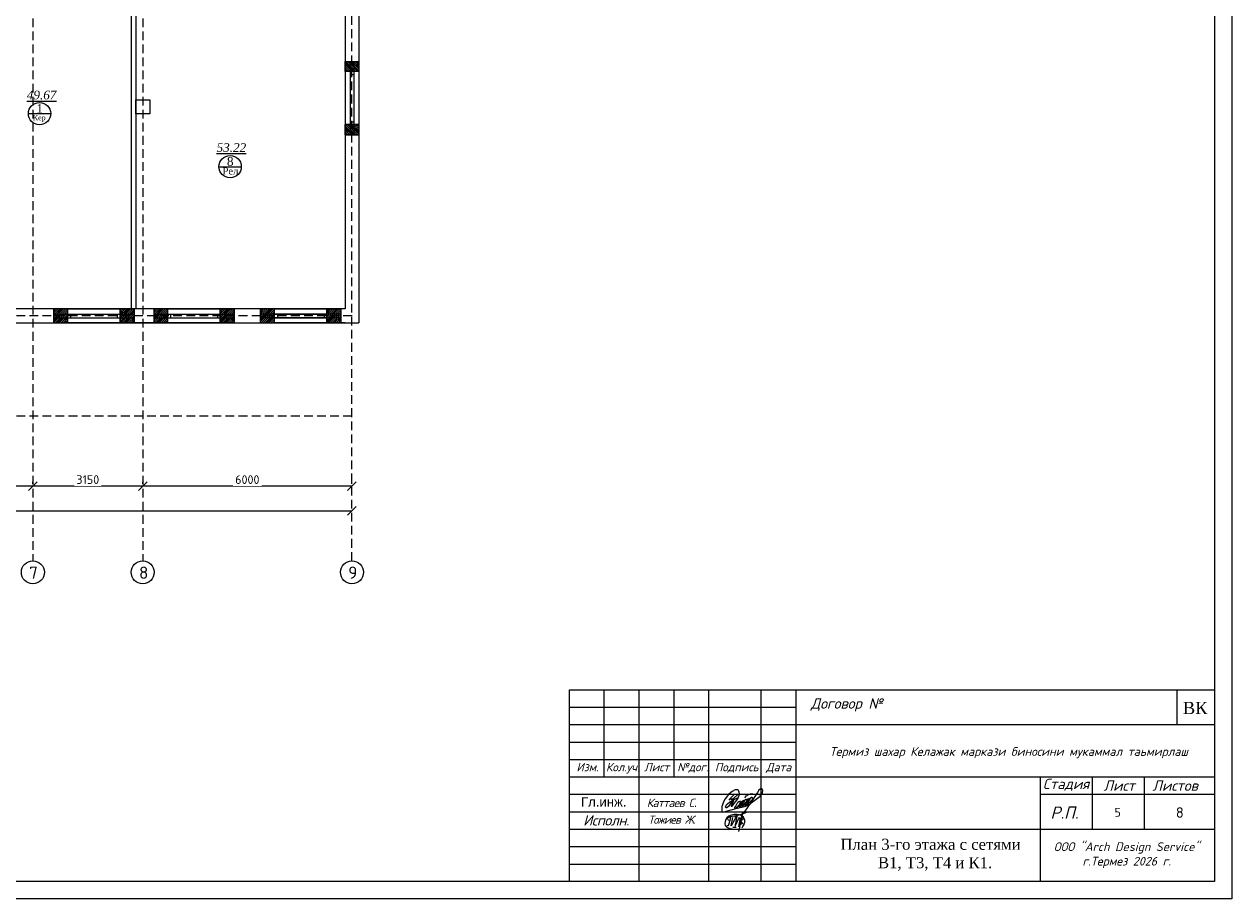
# Model space of a CAD drawing. Header units: inches. Extents: x 8001 to 766003, y -84601 to 563258.
# Tile 151 of 169: x 523955 to 558584, y 224388 to 249488. Entities that reach past the tile are written whole.
import ezdxf

# ---------------------------------------------------------------- set-up
doc = ezdxf.new("R2010")
doc.units = ezdxf.units.IN
doc.header["$MEASUREMENT"] = 0
doc.linetypes.add('( Hidden )', pattern=[0.375, 0.25, -0.125])
for name, color, linetype, lineweight in [('.', 7, 'Continuous', 15), ('_0', 7, 'Continuous', 15), ('СТЕНЫ', 7, 'Continuous', 40), ('ФВС-3', 7, 'Continuous', 25)]:
    doc.layers.add(name, color=color, linetype=linetype, lineweight=lineweight)
doc.layers.add('liniya', color=7, linetype='Continuous')
doc.layers.add('PDF_Text', color=7, linetype='Continuous', true_color=0x002eb8)
doc.styles.add('MyStyle', font='isocpeur.ttf', dxfattribs={"height": 400})
doc.styles.add('OOO-Kazar', font='txt')
doc.styles.add('PDF ISOCPEUR', font='isocpeur.ttf')
doc.styles.get("Standard").update_dxf_attribs({"font": 'arial.ttf'})
doc.styles.add('Text style', font='isocpeur.ttf', dxfattribs={"height": 250})
doc.styles.add('TIEMS', font='times.ttf')
doc.styles.add('TIMES NEW', font='times.ttf')
doc.dimstyles.new('Dim Style', dxfattribs={"dimtxt": 250, "dimasz": 250, "dimexe": 125, "dimexo": 62.5, "dimgap": 62.5, "dimtad": 1, "dimdec": 0, "dimtxsty": 'Text style', "dimblk": 'OBLIQUE', "dimcen": 250, "dimclrd": 256, "dimclre": 256, "dimclrt": 256, "dimadec": 0, "dimazin": 0, "dimtfac": 1, "dimtdec": 0, "dimtmove": 0, "dimatfit": 3, "dimldrblk": 'OBLIQUE', "dimfxl": 1, "dimlwd": -1, "dimlwe": -1, "dimarcsym": 0})
pattern_1 = [(45, (1276666.25, 1731302.557), (-27.5771645, 27.5771645), []), (45, (1276668.25, 1731302.557), (-27.5771645, 27.5771645), [])]
pattern_2 = [(135, (0, 0), (-27.57716447, -27.57716447), []), (135, (-3e-16, 2), (-27.57716447, -27.57716447), [])]

# ---------------------------------------------------------------- blocks, each defined once
blk = doc.blocks.new('_Oblique')
at = {"color": 0, "linetype": 'ByBlock', "lineweight": -2}
blk.add_line((-0.5, -0.5), (0.5, 0.5), dxfattribs=at)
blk = doc.blocks.new('*D152')
at = {"transparency": 16777216}
for p, q in [((225320, 52569), (225320, 52631)), ((231320, 52506), (225320, 52506)), ((231320, 52569), (231320, 52631))]:
    blk.add_line(p, q, dxfattribs=at)
at = {"layer": 'Defpoints', "color": 0, "transparency": 16777216}
for p in [(225320, 52506), (225320, 52506), (231320, 52506)]:
    blk.add_point(p, dxfattribs=at)
at = {"transparency": 16777216, "xscale": 250, "yscale": 250, "zscale": 250, "rotation": 180}
blk.add_blockref('_Oblique', (225320, 52506), dxfattribs=at)
at = {"transparency": 16777216, "xscale": 250, "yscale": 250, "zscale": 250}
blk.add_blockref('_Oblique', (231320, 52506), dxfattribs=at)
at = {"transparency": 16777216, "insert": (228320, 52694), "char_height": 250, "attachment_point": 5, "style": 'Text style', "bg_fill": 3, "box_fill_scale": 1.25, "bg_fill_color": 256, "bg_fill_true_color": 13158600, "bg_fill_transparency": 0}
blk.add_mtext('6000', dxfattribs=at)
blk = doc.blocks.new('*D153')
at = {"transparency": 16777216}
for p, q in [((222170, 52569), (222170, 52631)), ((225320, 52506), (222170, 52506)), ((225320, 52569), (225320, 52631))]:
    blk.add_line(p, q, dxfattribs=at)
at = {"layer": 'Defpoints', "color": 0, "transparency": 16777216}
for p in [(222170, 52506), (222170, 52506), (225320, 52506)]:
    blk.add_point(p, dxfattribs=at)
at = {"transparency": 16777216, "xscale": 250, "yscale": 250, "zscale": 250, "rotation": 180}
blk.add_blockref('_Oblique', (222170, 52506), dxfattribs=at)
at = {"transparency": 16777216, "xscale": 250, "yscale": 250, "zscale": 250}
blk.add_blockref('_Oblique', (225320, 52506), dxfattribs=at)
at = {"transparency": 16777216, "insert": (223745, 52694), "char_height": 250, "attachment_point": 5, "style": 'Text style', "bg_fill": 3, "box_fill_scale": 1.25, "bg_fill_color": 256, "bg_fill_true_color": 13158600, "bg_fill_transparency": 0}
blk.add_mtext('3150', dxfattribs=at)
blk = doc.blocks.new('*D154')
at = {"transparency": 16777216}
for p, q in [((219320, 52569), (219320, 52631)), ((222170, 52506), (219320, 52506)), ((222170, 52569), (222170, 52631))]:
    blk.add_line(p, q, dxfattribs=at)
at = {"layer": 'Defpoints', "color": 0, "transparency": 16777216}
for p in [(219320, 52506), (219320, 52506), (222170, 52506)]:
    blk.add_point(p, dxfattribs=at)
at = {"transparency": 16777216, "xscale": 250, "yscale": 250, "zscale": 250, "rotation": 180}
blk.add_blockref('_Oblique', (219320, 52506), dxfattribs=at)
at = {"transparency": 16777216, "xscale": 250, "yscale": 250, "zscale": 250}
blk.add_blockref('_Oblique', (222170, 52506), dxfattribs=at)
at = {"transparency": 16777216, "insert": (220745, 52694), "char_height": 250, "attachment_point": 5, "style": 'Text style', "bg_fill": 3, "box_fill_scale": 1.25, "bg_fill_color": 256, "bg_fill_true_color": 13158600, "bg_fill_transparency": 0}
blk.add_mtext('2850', dxfattribs=at)
blk = doc.blocks.new('*D158')
at = {"transparency": 16777216}
for p, q in [((176770, 51877), (176770, 51676)), ((176770, 51801), (231320, 51801)), ((231320, 51863), (231320, 51926))]:
    blk.add_line(p, q, dxfattribs=at)
at = {"layer": 'Defpoints', "color": 0, "transparency": 16777216}
for p in [(176770, 51940), (231320, 51801), (231320, 51801)]:
    blk.add_point(p, dxfattribs=at)
at = {"transparency": 16777216, "xscale": 250, "yscale": 250, "zscale": 250, "rotation": 180}
blk.add_blockref('_Oblique', (176770, 51801), dxfattribs=at)
at = {"transparency": 16777216, "xscale": 250, "yscale": 250, "zscale": 250}
blk.add_blockref('_Oblique', (231320, 51801), dxfattribs=at)
at = {"transparency": 16777216, "insert": (204045, 51988), "char_height": 250, "attachment_point": 5, "style": 'Text style', "bg_fill": 3, "box_fill_scale": 1.25, "bg_fill_color": 256, "bg_fill_true_color": 13158600, "bg_fill_transparency": 0}
blk.add_mtext('74330', dxfattribs=at)
blk = doc.blocks.new('gggggggggggggggffffffffffgc')
at = {"layer": '.'}
h = blk.add_hatch(dxfattribs=at)
h.set_pattern_fill('JIS_LC_8', color=32, scale=5)
h.set_pattern_definition(pattern_1)
h.paths.add_polyline_path([(1969330, 2113298), (1968930, 2113298), (1968930, 2112898), (1969330, 2112898)])
h = blk.add_hatch(dxfattribs=at)
h.set_pattern_fill('JIS_LC_8', color=32, scale=5)
h.set_pattern_definition(pattern_1)
h.paths.add_polyline_path([(1970830, 2113298), (1971230, 2113298), (1971230, 2112898), (1970830, 2112898)])
for p, q in [((1968930, 2113298), (1968930, 2112898)), ((1968930, 2113298), (1968930, 2112898)), ((1971230, 2113298), (1971230, 2112898))]:
    blk.add_line(p, q)
at = {"color": 5}
for p, q in [((1969330, 2113148), (1970830, 2113148)), ((1969330, 2113048), (1970830, 2113048))]:
    blk.add_line(p, q, dxfattribs=at)
for points in [[(1969330, 2113298), (1968930, 2113298), (1968930, 2112898), (1969330, 2112898)], [(1970830, 2113298), (1971230, 2113298), (1971230, 2112898), (1970830, 2112898)]]:
    blk.add_lwpolyline(points, close=True)
at = {"color": 0}
blk.add_lwpolyline([(1969330, 2113298), (1970830, 2113298), (1970830, 2112898), (1969330, 2112898)], close=True, dxfattribs=at)
at = {"color": 5}
for points in [[(1969410, 2113148), (1969410, 2113048)], [(1970750, 2113148), (1970750, 2113048)]]:
    blk.add_lwpolyline(points, dxfattribs=at)
blk = doc.blocks.new('ffffffffffffffffffffffffddddfxx')
for p, q in [((3119174, 520615), (3119574, 520615)), ((3119174, 520615), (3119574, 520615)), ((3119174, 520615), (3119574, 520615)), ((3119174, 520615), (3119574, 520615)), ((3119174, 518515), (3119574, 518515))]:
    blk.add_line(p, q)
at = {"color": 5}
for p, q in [((3119324, 520615), (3119324, 518515)), ((3119424, 520615), (3119424, 518515))]:
    blk.add_line(p, q, dxfattribs=at)
blk = doc.blocks.new('GGGGGGGGGGGFG')
at = {"layer": '.'}
h = blk.add_hatch(dxfattribs=at)
h.set_pattern_fill('JIS_LC_8', color=32, scale=5, angle=90)
h.set_pattern_definition(pattern_2)
h.paths.add_polyline_path([(2187067, 2027147), (2187467, 2027147), (2187467, 2026857), (2187067, 2026857)])
h = blk.add_hatch(dxfattribs=at)
h.set_pattern_fill('JIS_LC_8', color=32, scale=5, angle=90)
h.set_pattern_definition(pattern_2)
h.paths.add_polyline_path([(2187067, 2025337), (2187467, 2025337), (2187467, 2025047), (2187067, 2025047)])
at = {"color": 0}
for points in [[(2187067, 2027147), (2187467, 2027147), (2187467, 2026857), (2187067, 2026857)], [(2187067, 2025337), (2187467, 2025337), (2187467, 2025047), (2187067, 2025047)]]:
    blk.add_lwpolyline(points, close=True, dxfattribs=at)
for points in [[(2187467, 2026857), (2187067, 2026857)], [(2187467, 2025337), (2187067, 2025337)]]:
    blk.add_lwpolyline(points, dxfattribs=at)
at = {"color": 5}
for points in [[(2187217, 2026777), (2187317, 2026777)], [(2187217, 2025417), (2187317, 2025417)]]:
    blk.add_lwpolyline(points, dxfattribs=at)
blk.add_blockref('ffffffffffffffffffffffffddddfxx', (-932107, 1506532))
blk = doc.blocks.new('gfnfd')
at = {"layer": '_0', "color": 5, "ltscale": 100}
for points in [[(6520818, 2413294), (6520848, 2413294)], [(6520801, 2413192), (6520834, 2413192)]]:
    blk.add_lwpolyline(points, dxfattribs=at)
blk.add_arc((6518800, 2413812), 2051, 342.7953, 345.3289, dxfattribs=at)
for points in [[(6520765, 2413255), (6520754, 2413268), (6520847, 2413305), (6520939, 2413339)], [(6520800, 2413285), (6520787, 2413205), (6520836, 2413285), (6520823, 2413202), (6520866, 2413283), (6520858, 2413196), (6520895, 2413322), (6520855, 2413150)], [(6520891, 2413186), (6520915, 2413229), (6520915, 2413269), (6520746, 2413281), (6520730, 2413208), (6520827, 2413173)], [(6520888, 2413288), (6520900, 2413266), (6520879, 2413250), (6520895, 2413224), (6520870, 2413213), (6520870, 2413207)], [(6520760, 2413206), (6520746, 2413203)]]:
    blk.add_spline(points, degree=3, dxfattribs=at)
blk = doc.blocks.new('rrwerewrewrewrew')
at = {"color": 5}
for points in [[(387872, 564817), (385461, 560165, 0.55556748), (386382, 560107), (391670, 566719), (392907, 570003, 0.16524673), (392907, 572723, 0.43735193), (390680, 575054, 0.1925367), (387853, 574100), (386571, 573489), (385290, 572586), (383117, 570710), (380078, 566719), (378699, 564105), (377285, 560326), (377078, 559578, 0.07852278), (377003, 555809, 0.23019417), (377694, 554621, 0.0887128), (377781, 554616, 0.0887128), (379419, 554812, 0.0887128), (381084, 555304), (390088, 557920), (399004, 560086), (402154, 561376)], [(387980, 570424), (385421, 567493, 0.22899883), (385508, 566433, 0.41488709), (386276, 566280), (387929, 567230), (391574, 570827), (387929, 567230), (383602, 559965), (381685, 558391), (380818, 558391), (380448, 559062), (380582, 559876), (380932, 560780), (382245, 562139), (384351, 563843), (392166, 568035)], [(390507, 558635), (395529, 562210), (397057, 563852), (397766, 564614), (397257, 565308), (395804, 564684), (393930, 562390), (393187, 560845, 0.24255711), (393041, 559580, 0.40328304), (393704, 559264), (399431, 563972), (400603, 565962), (400228, 566548), (398635, 565939), (397633, 564795), (395782, 562481), (395782, 560295), (396385, 560295), (399478, 562450), (401915, 565049, 0.04813408), (402290, 566969, 0.1195267), (400636, 565910), (398470, 562543), (398470, 560904), (398892, 560600), (405033, 566245, 0.12154345), (405033, 567557, 0.35845704), (404400, 567908, 0.15003716), (402713, 566737), (401915, 565049), (401358, 564455, 0.10332709), (401119, 561843, 0.57533837), (401471, 561164, 0.15295213), (402959, 561934), (404869, 563552), (412161, 569153), (414224, 572291), (414531, 574421), (414044, 575728), (413253, 576151), (412242, 575691), (411129, 574552), (409777, 572512), (406098, 567138), (396979, 553520)], [(398349, 567683, -0.17239952), (399516, 569357, -0.09374717), (402528, 571150, -0.27811873), (405794, 570727)], [(393348, 564247, 0.15829732), (390735, 562114), (389962, 560238), (388831, 559169, 0.49817329), (388831, 558274, 0.20946853), (389828, 557885), (393236, 561652), (394204, 563658, 0.46432334), (393929, 564350), (393348, 564299), (393348, 564247)]]:
    blk.add_lwpolyline(points, format="xyb", dxfattribs=at)
blk.add_lwpolyline([(385421, 567493), (383513, 565557)], dxfattribs=at)
blk = doc.blocks.new('hkgk')
at = {"color": 1, "linetype": '( Hidden )', "ltscale": 1000}
for p, q in [((225319.7, 101929.3), (225319.7, 50364.7)), ((231319.7, 50364.7), (231319.7, 101929.3)), ((231321.2, 57389.3), (170227.6, 57389.3)), ((231321.2, 54509.3), (170227.6, 54509.3))]:
    blk.add_line(p, q, dxfattribs=at)
for p, q in [((231521.2, 94089.3), (231521.2, 57189.3)), ((225001.2, 57589.3), (225001.2, 68659.3)), ((225121.2, 66459.3), (225121.2, 57589.3)), ((231121.2, 66459.3), (231121.2, 57589.3)), ((231121.2, 64689.3), (231521.2, 64689.3)), ((231121.2, 62589.3), (231521.2, 62589.3)), ((225121.2, 57589.3), (182471.2, 57589.3)), ((222771.2, 57189.3), (222771.2, 57589.3)), ((225071.2, 57189.3), (225071.2, 57589.3)), ((225071.2, 57189.3), (225071.2, 57589.3)), ((231121.2, 57589.3), (225121.2, 57589.3)), ((225641.2, 57589.3), (225641.2, 57189.3)), ((227941.2, 57189.3), (227941.2, 57589.3)), ((228701.2, 57189.3), (228701.2, 57589.3)), ((231001.2, 57589.3), (231001.2, 57189.3)), ((219521.2, 57189.3), (231521.2, 57189.3)), ((227571.2, 57189.3), (222994.2, 57189.3)), ((231121.2, 57189.3), (229071.2, 57189.3))]:
    blk.add_line(p, q)
at = {"color": 5}
for p, q in [((231271.2, 64689.3), (231271.2, 62589.3)), ((231371.2, 64689.3), (231371.2, 62589.3)), ((222771.2, 57439.3), (225071.2, 57439.3)), ((222771.2, 57339.3), (225071.2, 57339.3)), ((225641.2, 57439.3), (227941.2, 57439.3)), ((225641.2, 57339.3), (227941.2, 57339.3)), ((231001.2, 57439.3), (228701.2, 57439.3)), ((231001.2, 57339.3), (228701.2, 57339.3))]:
    blk.add_line(p, q, dxfattribs=at)
at = {"lineweight": 0, "ltscale": 100}
for p, q in [((222041.8, 63194.5), (222681.8, 63194.5)), ((227507.4, 61672.9), (228147.4, 61672.9))]:
    blk.add_line(p, q, dxfattribs=at)
blk.add_lwpolyline([(225121.2, 63589.3), (225521.2, 63589.3), (225521.2, 63189.3), (225121.2, 63189.3)], close=True)
for centre in [(222169.7, 50034.7), (225319.7, 50034.7), (231319.7, 50034.7)]:
    blk.add_circle(centre, 330)
at = {"layer": 'СТЕНЫ', "color": 0, "linetype": 'ByBlock', "lineweight": 0, "ltscale": 100}
for centre in [(222361.8, 63194.5), (227827.4, 61672.9)]:
    blk.add_circle(centre, 320, dxfattribs=at)
at = {"color": 0}
for name, p in [('GGGGGGGGGGGFG', (-1955945.3, -1962457.5)), ('gggggggggggggggffffffffffgc', (-1746158.5, -2055708.9)), ('gggggggggggggggffffffffffgc', (-1743288.5, -2055708.9)), ('gggggggggggggggffffffffffgc', (-1740228.5, -2055708.9))]:
    blk.add_blockref(name, p, dxfattribs=at)
at = {"lineweight": 0, "ltscale": 100, "char_height": 250, "attachment_point": 5, "style": 'TIEMS'}
for s, insert in [('\\A1;{\\fTimes New Roman|b0|i1|c204|p18;\\L49.67}', (222420.8, 63726.7)), ('\\A1;1', (222363.9, 63342.8)), ('\\A1;{\\fTimes New Roman|b0|i1|c204|p18;\\L53.22}', (227862.8, 62219.6)), ('\\A1;8', (227829.6, 61821.1))]:
    blk.add_mtext(s, dxfattribs=dict(at, insert=insert))
at = {"lineweight": 0, "ltscale": 100, "width": 1156.471, "attachment_point": 5, "style": 'TIEMS'}
for s, insert, char_height in [('\\A1;Кер', (222352.6, 63055.5), 150), ('\\A1;Рел', (227836.1, 61547), 200)]:
    blk.add_mtext(s, dxfattribs=dict(at, insert=insert, char_height=char_height))
at = {"layer": 'PDF_Text', "color": 0, "style": 'PDF ISOCPEUR'}
for s, p in [('7', (222065.7, 49847.5)), ('8', (225215.7, 49847.5)), ('9', (231215.7, 49847.5))]:
    blk.add_text(s, height=351.7, dxfattribs=at).set_placement(p)
dim = blk.add_linear_dim(base=(225319.7, 52506.3), p1=(231319.7, 52506.3), p2=(225319.7, 52506.3), dimstyle='Dim Style', override={"dimtfill": 1, "dimarcsym": 1})
dim.commit()
dim.dimension.update_dxf_attribs({"geometry": '*D152', "text_midpoint": (228319.7, 52693.8)})
dim = blk.add_linear_dim(base=(231319.7, 51801), p1=(176769.7, 51939.8), p2=(231319.7, 51801), text='74330', dimstyle='Dim Style', override={"dimtfill": 1, "dimarcsym": 1})
dim.commit()
dim.dimension.update_dxf_attribs({"geometry": '*D158', "text_midpoint": (204044.7, 51988.5)})
dim = blk.add_linear_dim(base=(222169.7, 52506.3), p1=(225319.7, 52506.3), p2=(222169.7, 52506.3), dimstyle='Dim Style', override={"dimtfill": 1, "dimarcsym": 1})
dim.commit()
dim.dimension.update_dxf_attribs({"geometry": '*D153', "text_midpoint": (223744.7, 52693.8)})
dim = blk.add_linear_dim(base=(219319.7, 52506.3), p1=(222169.7, 52506.3), p2=(219319.7, 52506.3), dimstyle='Dim Style', override={"dimtfill": 1, "dimarcsym": 1})
dim.commit()
dim.dimension.update_dxf_attribs({"geometry": '*D154', "text_midpoint": (220744.7, 52693.8)})
at = {"color": 1, "linetype": '( Hidden )', "ltscale": 1000}
blk.add_line((222169.7, 101929.3), (222169.7, 50364.7), dxfattribs=at)

msp = doc.modelspace()

# ---------------------------------------------------------------- linework, layer by layer
at = {"color": 7, "linetype": 'Continuous'}
for p, q in [((539588.937, 230388.364), (558088.937, 230388.364)), ((539588.937, 224888.364), (539588.937, 230388.364)), ((540588.937, 227888.364), (540588.937, 230388.364)), ((541588.937, 224888.364), (541588.937, 230388.364)), ((542588.937, 227888.364), (542588.937, 230388.364)), ((543588.937, 224888.364), (543588.937, 230388.364)), ((545088.937, 224888.364), (545088.937, 230388.364)), ((546088.937, 224888.364), (546088.937, 230388.364)), ((546088.937, 229388.364), (558088.937, 229388.364)), ((539588.937, 228388.364), (546088.937, 228388.364)), ((539588.937, 227888.364), (546088.937, 227888.364)), ((546088.937, 227888.364), (558088.937, 227888.364)), ((553088.937, 227888.364), (553088.937, 224888.364)), ((554588.937, 226388.364), (554588.937, 227888.364)), ((556083.1, 226388.364), (556083.1, 227888.364)), ((553088.937, 227388.364), (558088.937, 227388.364)), ((546088.937, 226388.364), (558088.937, 226388.364))]:
    msp.add_line(p, q, dxfattribs=at)
at = {"linetype": 'ByBlock', "ltscale": 0.1}
msp.add_line((557008.938, 230388.364), (557008.938, 229388.364), dxfattribs=at)
msp.add_lwpolyline([(539588.937, 230388.364), (558088.937, 230388.364), (558088.937, 224888.364), (539588.937, 224888.364)], close=True, dxfattribs=at)
at = {"color": 7, "linetype": 'Continuous'}
for points in [[(539588.937, 229888.364), (546088.937, 229888.364)], [(539588.937, 229388.364), (546088.937, 229388.364)], [(539588.937, 228888.364), (546088.937, 228888.364)], [(539588.937, 227388.364), (546088.937, 227388.364)], [(539588.937, 226888.364), (546088.937, 226888.364)], [(539588.937, 226388.364), (546088.937, 226388.364)], [(539588.937, 225888.364), (546088.937, 225888.364)], [(539588.937, 225388.364), (546088.937, 225388.364)]]:
    msp.add_lwpolyline(points, dxfattribs=at)

# ---------------------------------------------------------------- block references
at = {"color": 25}
msp.add_blockref('hkgk', (302034.134, 183724.902), dxfattribs=at)
at = {"color": 6, "xscale": 0.03125, "yscale": 0.03125, "zscale": 0.03125}
msp.add_blockref('rrwerewrewrewrew', (532177.3, 209548.559), dxfattribs=at)
at = {"layer": '_0', "xscale": 3, "yscale": 3, "zscale": 3}
msp.add_blockref('gfnfd', (-19018130.396, -7013127.269), dxfattribs=at)

# ---------------------------------------------------------------- texts
at = {"insert": (557179.105, 230041.301), "char_height": 350, "attachment_point": 1}
msp.add_mtext('{\\fTimes New Roman|b0|i0|c204|p18;ВК}', dxfattribs=at)
at = {"insert": (541808.938, 227143.679), "char_height": 240, "width": 2180, "attachment_point": 4}
msp.add_mtext('{\\fISOCPEUR|b0|i1|c204|p34;\\T0.9;Каттаев С}.', dxfattribs=at)
at = {"attachment_point": 1, "style": 'MyStyle'}
for s, width, insert, char_height in [('5', 541.26649, (555220.431, 226996.576), 250), ('8', 968.8472, (556979.033, 227016.175), 300)]:
    msp.add_mtext_dynamic_manual_height_columns(s, width=width, gutter_width=1250, heights=[0], dxfattribs=dict(at, insert=insert, char_height=char_height))
at = {"layer": 'liniya', "insert": (539920.952, 227306.239), "char_height": 270, "width": 1161.89216, "attachment_point": 1}
msp.add_mtext('Гл.инж.', dxfattribs=at)
at = {"layer": 'PDF_Text', "color": 0, "insert": (547359.609, 225192.79), "char_height": 317.08133, "attachment_point": 7, "style": 'TIMES NEW'}
msp.add_mtext('План 3-го этажа с сетями\\P         В1, Т3, Т4 и К1. ', dxfattribs=at)
at = {"layer": 'ФВС-3', "color": 0, "linetype": 'Continuous', "lineweight": 5, "style": 'OOO-Kazar'}
for s, insert, char_height, attachment_point in [('{\\fISOCPEUR|b0|i1|c204|p34;Договор №}', (547539.413, 229763.448), 300, 8), ('{\\fISOCPEUR|b0|i1|c204|p34;Изм.}', (540108.294, 228288.793), 240, 2), ('{\\fISOCPEUR|b0|i1|c204|p34;Кол.уч.}', (541120.329, 228288.793), 240, 2), ('{\\fISOCPEUR|b0|i1|c204|p34;Лист}', (542092.427, 228288.793), 240, 2), ('{\\fISOCPEUR|b0|i1|c204|p34;№дог.}', (543128.319, 228288.793), 240, 2), ('{\\fISOCPEUR|b0|i1|c204|p34;Подпись}', (544385.404, 228288.793), 240, 2), ('{\\fISOCPEUR|b0|i1|c204|p34;Дата}', (545590.046, 228288.793), 240, 2), ('{\\fISOCPEUR|b0|i1|c204|p34;Стадия}', (553830.074, 227488.364), 300, 8), ('{\\fISOCPEUR|b0|i1|c204|p34;Лист }', (555354.294, 227488.364), 300, 8), ('{\\fISOCPEUR|b0|i1|c204|p34;Листов }', (556958.301, 227488.364), 300, 8), ('{\\fISOCPEUR|b0|i1|c204|p34;Р.П.}', (553784.806, 226688.364), 350, 8), ('{\\fISOCPEUR|b0|i1|c204|p34;\\T0.95;Исполн.}', (540640.795, 226792.113), 300, 2)]:
    msp.add_mtext(s, dxfattribs=dict(at, insert=insert, char_height=char_height, attachment_point=attachment_point))
at = {"layer": 'ФВС-3', "linetype": 'Continuous', "lineweight": 5, "style": 'OOO-Kazar'}
for s, insert, char_height, attachment_point in [('{\\fISOCPEUR|b0|i1|c204|p34;Термиз шахар Келажак маркази биносини мукаммал таьмирлаш\\P  }', (552188.598, 228006.95), 250, 8), ('{\\fISOCPEUR|b0|i1|c204|p34;\\T0.9;Тожиев Ж.}', (542523.751, 226775.134), 230, 2), ('{\\fISOCPEUR|b0|i1|c204|p34;ООО "Arch Design Service"\\Pг.Термез 20\\fISOCPEUR|b0|i1|c0|p34;26\\fISOCPEUR|b0|i1|c204|p34; г.\\P  }', (555567.83, 224859.517), 250, 8)]:
    msp.add_mtext(s, dxfattribs=dict(at, insert=insert, char_height=char_height, attachment_point=attachment_point))

# ---------------------------------------------------------------- next in the draw order: linework, layer by layer
for points in [[(458584.157, 293788.364), (558584.157, 293788.364), (558584.157, 224388.364), (458584.157, 224388.364)], [(460584.157, 293288.364), (558084.157, 293288.364), (558084.157, 224888.364), (460584.157, 224888.364)]]:
    msp.add_lwpolyline(points, close=True)

doc.saveas('drawing.dxf')
